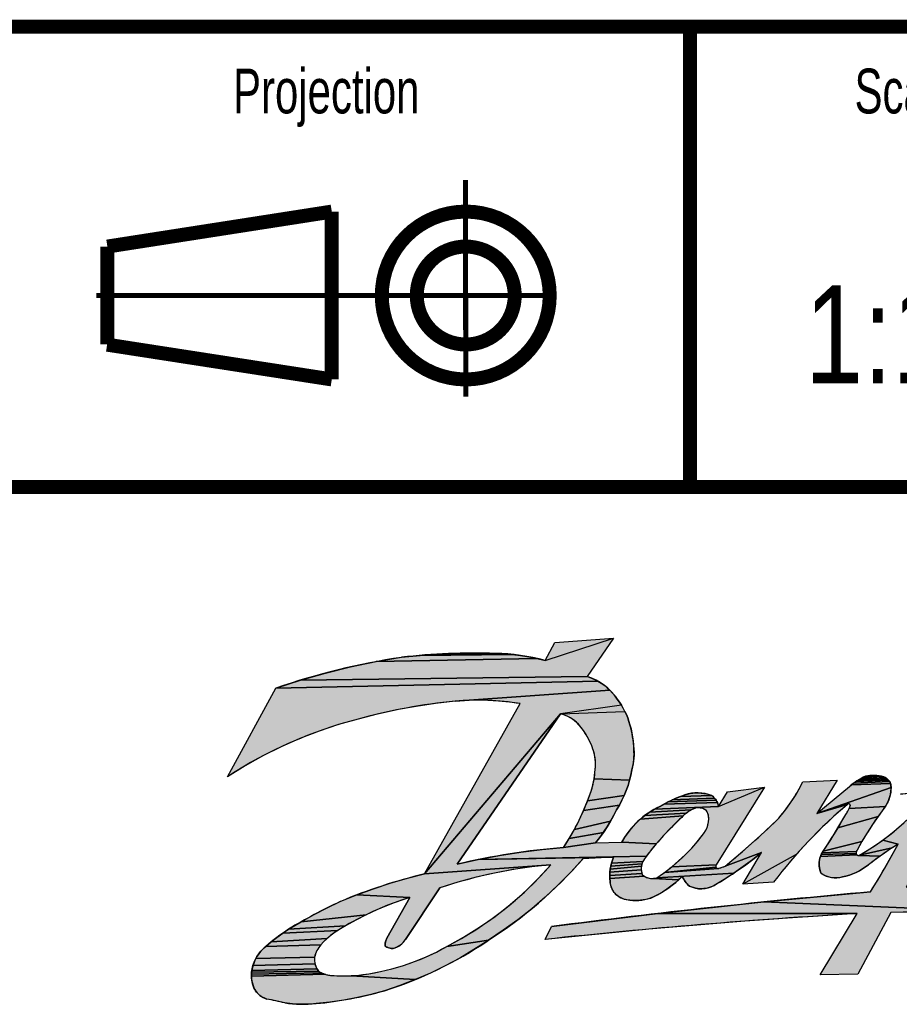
# Model space of a CAD drawing. Header units: millimetres. Extents: x -1 to 421, y -1 to 298.
# Tile 22 of 26: x 287 to 319, y 30 to 65. Entities that reach past the tile are written whole.
import ezdxf

# ---------------------------------------------------------------- set-up
doc = ezdxf.new("R2010")
doc.units = ezdxf.units.MM
doc.header["$LTSCALE"] = 23.1
doc.linetypes.add('CENTER', pattern=[0.6, 0.375, -0.075, 0.075, -0.075])
doc.layers.get('0').update_dxf_attribs({"linetype": 'CONTINUOUS'})
doc.styles.get("Standard").update_dxf_attribs({"font": 'txt', "width": 0.8})
doc.styles.add('TEXTSTYLE_6', font='txt', dxfattribs={"width": 0.7})

# ---------------------------------------------------------------- blocks, each defined once
blk = doc.blocks.new('LOGO_TITLEBLOCK_BL0', base_point=(313.438, 37.196))
at = {"linetype": 'CONTINUOUS'}
for points in [[(305.869, 42.337), (308.31, 43.145), (307.376, 41.767), (297.131, 41.638), (298.021, 41.893), (298.921, 42.114), (299.829, 42.301), (305.579, 42.413)], [(304.392, 42.584), (304.691, 42.561), (301.41, 42.524), (302.079, 42.573), (304.092, 42.593)], [(304.989, 42.525), (305.285, 42.475), (305.579, 42.413), (299.829, 42.301), (300.742, 42.455), (301.41, 42.524), (304.691, 42.561)], [(308.087, 41.369), (308.187, 41.276), (302.656, 40.891), (301.955, 40.809), (301.257, 40.703), (300.563, 40.575), (299.874, 40.423), (299.191, 40.248), (298.486, 40.049), (297.792, 39.817), (297.11, 39.553), (296.44, 39.257), (295.785, 38.931), (295.146, 38.574), (294.524, 38.188), (296.25, 41.351), (307.752, 41.604), (307.869, 41.534), (307.981, 41.455)], [(307.63, 41.667), (307.752, 41.604), (296.25, 41.351), (297.131, 41.638), (307.376, 41.767), (307.505, 41.721)], [(303.433, 40.924), (303.044, 40.915), (302.656, 40.891), (308.187, 41.276), (308.281, 41.176), (308.367, 41.071), (308.447, 40.959), (308.523, 40.855), (308.594, 40.748), (306.416, 40.433), (301.562, 34.715), (304.982, 40.8), (304.597, 40.854), (304.21, 40.893), (303.821, 40.916)], [(306.416, 40.433), (308.72, 40.523), (308.774, 40.406), (308.823, 40.287), (308.865, 40.165), (308.902, 40.041), (308.94, 39.899), (308.972, 39.755), (308.998, 39.61), (309.018, 39.464), (309.032, 39.318), (309.04, 39.171), (309.047, 39.065), (309.047, 38.959), (309.042, 38.853), (309.032, 38.747), (309.017, 38.642), (308.996, 38.539), (308.97, 38.436), (308.933, 38.247), (308.887, 38.06), (307.623, 38.116), (307.638, 38.229), (307.648, 38.342), (307.662, 38.434), (307.67, 38.527), (307.673, 38.621), (307.671, 38.714), (307.663, 38.807), (307.65, 38.9), (307.632, 38.991), (307.609, 39.082), (307.58, 39.171), (307.536, 39.288), (307.486, 39.403), (307.432, 39.516), (307.372, 39.626), (307.307, 39.733), (307.238, 39.837), (307.185, 39.916), (307.127, 39.991), (307.064, 40.062), (306.996, 40.128), (306.924, 40.189), (306.847, 40.244), (306.767, 40.294), (306.683, 40.338), (306.596, 40.376), (306.507, 40.408)], [(307.216, 35.246), (306.789, 34.773), (306.342, 34.318), (305.877, 33.883), (305.393, 33.468), (304.892, 33.073), (304.375, 32.7), (303.843, 32.349), (302.36, 32.121), (302.954, 32.448), (303.53, 32.807), (304.085, 33.196), (304.619, 33.615), (305.129, 34.062), (305.615, 34.535), (306.074, 35.035), (301.562, 34.715), (306.416, 40.433), (302.724, 35.06), (303.477, 35.226), (308.31, 35.314)], [(307.602, 38.004), (307.623, 38.116), (308.887, 38.06), (308.832, 37.876), (308.768, 37.695), (308.694, 37.517), (307.384, 37.322), (307.51, 37.675), (307.546, 37.783), (307.577, 37.893)], [(315.078, 37.999), (316.31, 38.067), (315.58, 36.872), (316.674, 37.194), (316.192, 36.773), (315.726, 36.335), (315.276, 35.879), (314.844, 35.407), (312.937, 34.347), (313.599, 35.473), (312.301, 34.99), (312.935, 35.526), (313.557, 36.077), (314.165, 36.642), (314.341, 36.851), (314.508, 37.068), (314.665, 37.291), (314.813, 37.521), (314.951, 37.757)], [(318.16, 38.04), (318.179, 38.011), (316.893, 37.959), (316.973, 38.015), (318.14, 38.067)], [(318.117, 38.092), (318.14, 38.067), (316.973, 38.015), (317.055, 38.068), (318.092, 38.115)], [(318.065, 38.135), (318.092, 38.115), (317.055, 38.068), (317.139, 38.117), (318.036, 38.154)], [(318.006, 38.169), (318.036, 38.154), (317.139, 38.117), (317.225, 38.162), (317.893, 38.203), (317.974, 38.182)], [(317.478, 38.229), (317.561, 38.234), (317.645, 38.234), (317.728, 38.229), (317.811, 38.218), (317.893, 38.203), (317.225, 38.162), (317.313, 38.203), (317.395, 38.219)], [(311.158, 37.032), (311.093, 36.999), (309.602, 36.921), (309.784, 37.03), (312.071, 37.126), (313.712, 37.816), (311.979, 35.037), (310.392, 34.963), (310.641, 35.175), (310.88, 35.4), (311.107, 35.636), (311.322, 35.883), (311.524, 36.14), (311.557, 36.182), (311.587, 36.226), (311.613, 36.271), (311.637, 36.319), (311.657, 36.368), (311.674, 36.418), (311.688, 36.47), (311.698, 36.522), (311.705, 36.574), (311.712, 36.614), (311.716, 36.654), (311.718, 36.695), (311.716, 36.735), (311.71, 36.776), (311.702, 36.815), (311.691, 36.854), (311.676, 36.892), (311.659, 36.929), (311.639, 36.964), (311.608, 36.989), (311.576, 37.012), (311.541, 37.031), (311.505, 37.047), (311.467, 37.059), (311.428, 37.068), (311.389, 37.074), (311.349, 37.076), (311.31, 37.074), (311.27, 37.069), (311.232, 37.06), (311.194, 37.048)], [(319.707, 37.631), (318.566, 37.56), (320.845, 37.884), (318.773, 34.234), (332.114, 34.684), (331.138, 33.911), (332.353, 33.075), (328.824, 33.244), (325.292, 33.344), (321.759, 33.375), (313.691, 33.711), (317.496, 34.072), (317.837, 34.633), (318.168, 35.201), (318.486, 35.776), (317.936, 35.921), (318.326, 36.223), (318.699, 36.546), (319.055, 36.889), (319.391, 37.251)], [(318.218, 37.917), (318.226, 37.884), (318.23, 37.796), (315.58, 36.872), (316.742, 37.837), (316.816, 37.9), (318.208, 37.95)], [(316.719, 37.216), (316.711, 37.215), (316.704, 37.214), (315.58, 36.872), (318.23, 37.796), (318.227, 37.707), (318.218, 37.619), (318.202, 37.532), (318.179, 37.446), (318.15, 37.362), (318.115, 37.281), (318.074, 37.202), (318.027, 37.127), (316.731, 37.053), (316.775, 37.146), (316.776, 37.154), (316.776, 37.161), (316.776, 37.168), (316.774, 37.175), (316.771, 37.182), (316.768, 37.189), (316.764, 37.195), (316.759, 37.2), (316.753, 37.205), (316.747, 37.209), (316.74, 37.212), (316.733, 37.214), (316.726, 37.215)], [(318.195, 37.981), (318.208, 37.95), (316.816, 37.9), (316.893, 37.959), (318.179, 38.011)], [(308.612, 37.343), (308.522, 37.174), (307.243, 36.975), (307.384, 37.322), (308.694, 37.517)], [(312.005, 37.303), (312.026, 37.261), (310.115, 37.207), (310.26, 37.284), (311.981, 37.344)], [(311.954, 37.383), (311.981, 37.344), (310.26, 37.284), (310.408, 37.355), (311.924, 37.42)], [(311.857, 37.486), (311.892, 37.454), (311.924, 37.42), (310.408, 37.355), (310.558, 37.422), (310.71, 37.483), (311.82, 37.516)], [(311.344, 37.609), (311.441, 37.603), (311.538, 37.591), (311.633, 37.572), (311.727, 37.547), (311.82, 37.516), (310.71, 37.483), (310.864, 37.539), (310.958, 37.566), (311.053, 37.586), (311.15, 37.6), (311.247, 37.608)], [(308.423, 37.009), (308.317, 36.799), (308.204, 36.593), (306.916, 36.3), (307.087, 36.634), (307.243, 36.975), (308.522, 37.174)], [(310.97, 36.923), (310.911, 36.88), (309.429, 36.799), (309.602, 36.921), (311.093, 36.999), (311.03, 36.962)], [(312.045, 37.217), (312.059, 37.172), (312.071, 37.126), (309.784, 37.03), (309.972, 37.126), (310.115, 37.207), (312.026, 37.261)], [(316.674, 37.194), (315.58, 36.872), (316.704, 37.214), (316.697, 37.212), (316.691, 37.208), (316.685, 37.204), (316.679, 37.199)], [(317.974, 37.056), (317.766, 36.769), (316.333, 36.355), (316.582, 36.781), (316.634, 36.87), (316.684, 36.961), (316.731, 37.053), (318.027, 37.127)], [(310.749, 36.734), (310.513, 36.507), (310.284, 36.275), (310.06, 36.036), (309.843, 35.792), (308.606, 35.842), (308.714, 36.024), (308.834, 36.199), (308.966, 36.364), (309.11, 36.52), (309.265, 36.665), (310.801, 36.785)], [(310.855, 36.834), (310.801, 36.785), (309.265, 36.665), (309.429, 36.799), (310.911, 36.88)], [(317.566, 36.476), (317.374, 36.178), (317.191, 35.874), (315.808, 35.52), (316.075, 35.935), (316.333, 36.355), (317.766, 36.769)], [(308.082, 36.392), (307.953, 36.195), (306.731, 35.974), (306.916, 36.3), (308.204, 36.593)], [(307.816, 36.004), (307.672, 35.818), (306.531, 35.657), (306.731, 35.974), (307.953, 36.195)], [(317.529, 35.64), (317.936, 35.921), (318.486, 35.776), (318.266, 35.64), (317.108, 35.382)], [(307.672, 35.818), (308.606, 35.842), (309.843, 35.792), (309.632, 35.541), (309.56, 35.448), (309.491, 35.353), (303.477, 35.226), (304.235, 35.368), (304.998, 35.488), (305.763, 35.584), (306.531, 35.657)], [(317.002, 35.533), (316.996, 35.517), (315.77, 35.462), (315.808, 35.52), (317.191, 35.874), (317.017, 35.565), (317.009, 35.549)], [(318.051, 35.497), (317.839, 35.349), (317.08, 35.372), (317.09, 35.374), (317.099, 35.378), (317.108, 35.382), (318.266, 35.64)], [(309.491, 35.353), (309.425, 35.256), (309.361, 35.157), (308.241, 35.102), (308.273, 35.209), (308.31, 35.314), (303.477, 35.226)], [(313.277, 35.218), (312.946, 34.973), (312.608, 34.738), (309.862, 34.578), (310.132, 34.764), (312.054, 34.908), (312.064, 34.91), (312.075, 34.912), (312.085, 34.916), (312.094, 34.922), (312.13, 34.93), (312.165, 34.939), (312.2, 34.95), (312.234, 34.962), (312.268, 34.975), (312.301, 34.99), (313.599, 35.473)], [(317.07, 35.371), (317.08, 35.372), (317.839, 35.349), (317.631, 35.196), (317.428, 35.037), (317.322, 34.961), (317.213, 34.89), (317.101, 34.826), (316.984, 34.768), (316.865, 34.717), (316.743, 34.672), (316.619, 34.634), (316.493, 34.603), (316.423, 34.587), (316.352, 34.576), (316.28, 34.571), (316.208, 34.572), (316.137, 34.578), (316.066, 34.59), (315.996, 34.607), (315.927, 34.63), (315.861, 34.657), (315.797, 34.69), (315.736, 34.728), (315.709, 34.792), (315.687, 34.858), (315.672, 34.926), (315.663, 34.995), (315.66, 35.064), (315.663, 35.134), (315.673, 35.203), (315.688, 35.271), (315.71, 35.337), (317.007, 35.396), (317.015, 35.389), (317.023, 35.384), (317.032, 35.379), (317.041, 35.375), (317.05, 35.373), (317.06, 35.372)], [(317, 35.403), (317.007, 35.396), (315.71, 35.337), (315.737, 35.401), (316.981, 35.448), (316.983, 35.438), (316.986, 35.429), (316.99, 35.42), (316.994, 35.411)], [(316.984, 35.466), (316.981, 35.448), (315.737, 35.401), (315.77, 35.462), (316.996, 35.517), (316.991, 35.5), (316.987, 35.483)], [(304.066, 34.742), (303.407, 34.591), (302.754, 34.414), (302.109, 34.211), (300.876, 32.373), (300.85, 32.329), (300.821, 32.289), (300.788, 32.25), (300.753, 32.214), (300.715, 32.181), (300.674, 32.151), (300.632, 32.124), (300.587, 32.1), (300.541, 32.08), (300.493, 32.064), (300.444, 32.051), (300.415, 32.049), (300.386, 32.049), (300.358, 32.051), (300.329, 32.055), (300.301, 32.062), (300.273, 32.07), (300.246, 32.081), (300.22, 32.093), (300.195, 32.108), (300.171, 32.124), (300.149, 32.143), (300.151, 32.178), (300.155, 32.213), (300.16, 32.248), (300.168, 32.283), (300.177, 32.317), (300.188, 32.351), (300.2, 32.385), (300.214, 32.417), (301.036, 33.868), (299.141, 33.962), (299.737, 34.179), (300.339, 34.377), (300.948, 34.556), (301.562, 34.715), (306.074, 35.035), (305.401, 34.964), (304.731, 34.866)], [(309.315, 34.775), (309.326, 34.733), (308.184, 34.661), (308.188, 34.772), (309.303, 34.861), (309.308, 34.818)], [(309.302, 34.905), (309.303, 34.861), (308.188, 34.772), (308.199, 34.883), (309.309, 34.992), (309.304, 34.948)], [(309.317, 35.034), (309.309, 34.992), (308.199, 34.883), (308.217, 34.993), (309.329, 35.076)], [(309.344, 35.118), (309.329, 35.076), (308.217, 34.993), (308.241, 35.102), (309.361, 35.157)], [(311.97, 34.964), (311.974, 34.954), (310.132, 34.764), (310.392, 34.963), (311.979, 35.037), (311.974, 35.027), (311.97, 35.017), (311.967, 35.007), (311.966, 34.996), (311.966, 34.985), (311.967, 34.975)], [(312.054, 34.908), (310.132, 34.764), (311.974, 34.954), (311.98, 34.945), (311.986, 34.936), (311.994, 34.929), (312.002, 34.922), (312.012, 34.917), (312.022, 34.912), (312.032, 34.91), (312.043, 34.908)], [(309.375, 34.661), (309.413, 34.634), (308.186, 34.549), (308.184, 34.661), (309.326, 34.733), (309.34, 34.692)], [(309.678, 34.55), (309.725, 34.551), (310.641, 34.5), (310.504, 34.382), (310.361, 34.27), (310.214, 34.165), (310.063, 34.066), (309.907, 33.974), (309.747, 33.889), (309.657, 33.855), (309.566, 33.827), (309.473, 33.804), (309.379, 33.786), (309.284, 33.773), (309.189, 33.766), (309.093, 33.764), (308.997, 33.767), (308.902, 33.776), (308.847, 33.78), (308.792, 33.787), (308.738, 33.798), (308.685, 33.814), (308.633, 33.833), (308.583, 33.855), (308.534, 33.882), (308.488, 33.911), (308.444, 33.944), (308.402, 33.98), (308.369, 34.013), (308.338, 34.049), (308.309, 34.086), (308.284, 34.126), (308.262, 34.167), (308.242, 34.21), (308.226, 34.254), (308.213, 34.299), (308.204, 34.345), (308.198, 34.391), (308.195, 34.438), (308.186, 34.549), (309.413, 34.634), (309.454, 34.61), (309.496, 34.59), (309.54, 34.574), (309.585, 34.561), (309.631, 34.554)], [(310.773, 34.624), (310.641, 34.5), (309.725, 34.551), (309.772, 34.556), (309.818, 34.565), (309.862, 34.578), (312.608, 34.738), (312.263, 34.515), (311.911, 34.302), (311.843, 34.267), (311.772, 34.238), (311.698, 34.214), (311.623, 34.197), (311.547, 34.186), (311.47, 34.181), (311.394, 34.182), (311.317, 34.189), (311.241, 34.202), (311.167, 34.222), (311.094, 34.247), (311.024, 34.279), (310.985, 34.316), (310.948, 34.355), (310.913, 34.395), (310.88, 34.438), (310.85, 34.482), (310.822, 34.528), (310.796, 34.575)], [(300.637, 33.737), (300.243, 33.591), (299.856, 33.43), (299.475, 33.253), (297.157, 33.005), (297.616, 33.257), (298.081, 33.498), (298.552, 33.727), (299.141, 33.962), (301.036, 33.868)], [(318.226, 33.337), (317.04, 31.131), (315.695, 31.11), (317.017, 33.293), (309.892, 33.298), (313.691, 33.711), (321.759, 33.375)], [(299.101, 33.062), (298.735, 32.856), (296.705, 32.741), (297.157, 33.005), (299.475, 33.253)], [(313.296, 33.045), (309.58, 32.739), (305.869, 32.373), (306.099, 32.833), (309.892, 33.298), (317.017, 33.293)], [(298.596, 32.779), (298.461, 32.694), (296.494, 32.595), (296.705, 32.741), (298.735, 32.856)], [(297.968, 32.293), (297.857, 32.178), (295.886, 32.121), (296.084, 32.285), (298.083, 32.403)], [(298.33, 32.603), (298.204, 32.506), (298.083, 32.403), (296.084, 32.285), (296.287, 32.442), (296.494, 32.595), (298.461, 32.694)], [(297.818, 32.129), (297.781, 32.078), (297.747, 32.025), (297.717, 31.97), (297.69, 31.913), (297.667, 31.855), (297.647, 31.795), (297.631, 31.734), (295.533, 31.686), (295.574, 31.755), (295.618, 31.822), (295.666, 31.887), (295.716, 31.95), (295.77, 32.01), (295.826, 32.067), (295.886, 32.121), (297.857, 32.178)], [(303.82, 32.326), (303.327, 32.005), (302.82, 31.705), (302.302, 31.426), (301.772, 31.17), (301.232, 30.936), (298.94, 31.075), (299.144, 31.086), (299.565, 31.143), (299.983, 31.22), (300.397, 31.319), (300.805, 31.439), (301.206, 31.58), (301.6, 31.741), (301.985, 31.921), (302.36, 32.121), (303.843, 32.349), (303.84, 32.347), (303.836, 32.344), (303.833, 32.342), (303.83, 32.339), (303.827, 32.336), (303.825, 32.332), (303.822, 32.329)], [(297.627, 31.686), (297.627, 31.638), (297.629, 31.59), (297.636, 31.543), (297.645, 31.495), (295.431, 31.443), (295.45, 31.501), (295.472, 31.558), (295.496, 31.614), (295.533, 31.686), (297.631, 31.734)], [(297.658, 31.449), (297.674, 31.404), (297.694, 31.36), (297.716, 31.317), (295.39, 31.264), (295.401, 31.324), (295.415, 31.384), (295.431, 31.443), (297.645, 31.495)], [(297.827, 31.205), (297.885, 31.175), (295.376, 31.133), (295.381, 31.204), (297.77, 31.237)], [(297.945, 31.15), (298.007, 31.128), (295.376, 31.061), (295.376, 31.133), (297.885, 31.175)], [(298.737, 31.071), (298.94, 31.075), (301.232, 30.936), (300.683, 30.725), (300.125, 30.537), (299.645, 30.408), (299.16, 30.298), (298.672, 30.205), (298.18, 30.132), (297.686, 30.077), (297.5, 30.061), (297.313, 30.053), (297.126, 30.053), (296.939, 30.061), (296.752, 30.076), (296.566, 30.1), (296.355, 30.15), (296.143, 30.196), (295.93, 30.236), (295.877, 30.255), (295.825, 30.278), (295.775, 30.305), (295.727, 30.335), (295.681, 30.368), (295.638, 30.405), (295.598, 30.445), (295.56, 30.488), (295.526, 30.534), (295.496, 30.582), (295.466, 30.646), (295.44, 30.712), (295.419, 30.78), (295.401, 30.849), (295.388, 30.919), (295.38, 30.99), (295.376, 31.061), (298.007, 31.128), (298.07, 31.11), (298.134, 31.096), (298.199, 31.086), (298.264, 31.081), (298.33, 31.079), (298.533, 31.072)], [(297.742, 31.276), (297.77, 31.237), (295.381, 31.204), (295.39, 31.264), (297.716, 31.317)]]:
    blk.add_hatch(color=2, dxfattribs=at).paths.add_polyline_path(points)
at = {"color": 2, "linetype": 'CONTINUOUS'}
for p, q in [((305.869, 42.337), (306.214, 42.98)), ((306.214, 42.98), (308.31, 43.145)), ((308.31, 43.145), (307.376, 41.767)), ((294.524, 38.188), (296.25, 41.351)), ((301.562, 34.715), (304.982, 40.8)), ((302.724, 35.06), (306.416, 40.433)), ((315.078, 37.999), (316.31, 38.067)), ((316.31, 38.067), (315.58, 36.872)), ((313.712, 37.816), (311.979, 35.037)), ((312.39, 37.652), (313.712, 37.816)), ((315.58, 36.872), (316.742, 37.837)), ((312.071, 37.126), (312.39, 37.652)), ((307.672, 35.818), (308.606, 35.842)), ((308.31, 35.314), (307.216, 35.246)), ((312.937, 34.347), (313.599, 35.473)), ((300.876, 32.373), (302.109, 34.211)), ((314.033, 34.417), (312.937, 34.347)), ((301.036, 33.868), (300.214, 32.417)), ((315.695, 31.11), (317.017, 33.293)), ((318.226, 33.337), (317.04, 31.131)), ((305.869, 32.373), (306.099, 32.833)), ((317.04, 31.131), (315.695, 31.11))]:
    blk.add_line(p, q, dxfattribs=at)
for points in [[(305.869, 42.337), (308.31, 43.145), (307.376, 41.767), (297.131, 41.638), (298.021, 41.893), (298.921, 42.114), (299.829, 42.301), (305.579, 42.413), (305.869, 42.337)], [(304.392, 42.584), (304.691, 42.561), (301.41, 42.524), (302.079, 42.573), (304.092, 42.593), (304.392, 42.584)], [(304.989, 42.525), (305.285, 42.475), (305.579, 42.413), (299.829, 42.301), (300.742, 42.455), (301.41, 42.524), (304.691, 42.561), (304.989, 42.525)], [(308.087, 41.369), (308.187, 41.276), (302.656, 40.891), (301.955, 40.809), (301.257, 40.703), (300.563, 40.575), (299.874, 40.423), (299.191, 40.248), (298.486, 40.049), (297.792, 39.817), (297.11, 39.553), (296.44, 39.257), (295.785, 38.931), (295.146, 38.574), (294.524, 38.188), (296.25, 41.351), (307.752, 41.604), (307.869, 41.534), (307.981, 41.455), (308.087, 41.369)], [(307.63, 41.667), (307.752, 41.604), (296.25, 41.351), (297.131, 41.638), (307.376, 41.767), (307.505, 41.721), (307.63, 41.667)], [(303.433, 40.924), (303.044, 40.915), (302.656, 40.891), (308.187, 41.276), (308.281, 41.176), (308.367, 41.071), (308.447, 40.959), (308.523, 40.855), (308.594, 40.748), (306.416, 40.433), (301.562, 34.715), (304.982, 40.8), (304.597, 40.854), (304.21, 40.893), (303.821, 40.916), (303.433, 40.924)], [(306.416, 40.433), (308.72, 40.523), (308.774, 40.406), (308.823, 40.287), (308.865, 40.165), (308.902, 40.041), (308.94, 39.899), (308.972, 39.755), (308.998, 39.61), (309.018, 39.464), (309.032, 39.318), (309.04, 39.171), (309.047, 39.065), (309.047, 38.959), (309.042, 38.853), (309.032, 38.747), (309.017, 38.642), (308.996, 38.539), (308.97, 38.436), (308.933, 38.247), (308.887, 38.06), (307.623, 38.116), (307.638, 38.229), (307.648, 38.342), (307.662, 38.434), (307.67, 38.527), (307.673, 38.621), (307.671, 38.714), (307.663, 38.807), (307.65, 38.9), (307.632, 38.991), (307.609, 39.082), (307.58, 39.171), (307.536, 39.288), (307.486, 39.403), (307.432, 39.516), (307.372, 39.626), (307.307, 39.733), (307.238, 39.837), (307.185, 39.916), (307.127, 39.991), (307.064, 40.062), (306.996, 40.128), (306.924, 40.189), (306.847, 40.244), (306.767, 40.294), (306.683, 40.338), (306.596, 40.376), (306.507, 40.408), (306.416, 40.433)], [(307.216, 35.246), (306.789, 34.773), (306.342, 34.318), (305.877, 33.883), (305.393, 33.468), (304.892, 33.073), (304.375, 32.7), (303.843, 32.349), (302.36, 32.121), (302.954, 32.448), (303.53, 32.807), (304.085, 33.196), (304.619, 33.615), (305.129, 34.062), (305.615, 34.535), (306.074, 35.035), (301.562, 34.715), (306.416, 40.433), (302.724, 35.06), (303.477, 35.226), (308.31, 35.314), (307.216, 35.246)], [(307.602, 38.004), (307.623, 38.116), (308.887, 38.06), (308.832, 37.876), (308.768, 37.695), (308.694, 37.517), (307.384, 37.322), (307.51, 37.675), (307.546, 37.783), (307.577, 37.893), (307.602, 38.004)], [(315.078, 37.999), (316.31, 38.067), (315.58, 36.872), (316.674, 37.194), (316.192, 36.773), (315.726, 36.335), (315.276, 35.879), (314.844, 35.407), (312.937, 34.347), (313.599, 35.473), (312.301, 34.99), (312.935, 35.526), (313.557, 36.077), (314.165, 36.642), (314.341, 36.851), (314.508, 37.068), (314.665, 37.291), (314.813, 37.521), (314.951, 37.757), (315.078, 37.999)], [(318.16, 38.04), (318.179, 38.011), (316.893, 37.959), (316.973, 38.015), (318.14, 38.067), (318.16, 38.04)], [(318.117, 38.092), (318.14, 38.067), (316.973, 38.015), (317.055, 38.068), (318.092, 38.115), (318.117, 38.092)], [(318.065, 38.135), (318.092, 38.115), (317.055, 38.068), (317.139, 38.117), (318.036, 38.154), (318.065, 38.135)], [(318.006, 38.169), (318.036, 38.154), (317.139, 38.117), (317.225, 38.162), (317.893, 38.203), (317.974, 38.182), (318.006, 38.169)], [(317.478, 38.229), (317.561, 38.234), (317.645, 38.234), (317.728, 38.229), (317.811, 38.218), (317.893, 38.203), (317.225, 38.162), (317.313, 38.203), (317.395, 38.219), (317.478, 38.229)], [(311.158, 37.032), (311.093, 36.999), (309.602, 36.921), (309.784, 37.03), (312.071, 37.126), (313.712, 37.816), (311.979, 35.037), (310.392, 34.963), (310.641, 35.175), (310.88, 35.4), (311.107, 35.636), (311.322, 35.883), (311.524, 36.14), (311.557, 36.182), (311.587, 36.226), (311.613, 36.271), (311.637, 36.319), (311.657, 36.368), (311.674, 36.418), (311.688, 36.47), (311.698, 36.522), (311.705, 36.574), (311.712, 36.614), (311.716, 36.654), (311.718, 36.695), (311.716, 36.735), (311.71, 36.776), (311.702, 36.815), (311.691, 36.854), (311.676, 36.892), (311.659, 36.929), (311.639, 36.964), (311.608, 36.989), (311.576, 37.012), (311.541, 37.031), (311.505, 37.047), (311.467, 37.059), (311.428, 37.068), (311.389, 37.074), (311.349, 37.076), (311.31, 37.074), (311.27, 37.069), (311.232, 37.06), (311.194, 37.048), (311.158, 37.032)], [(319.707, 37.631), (318.566, 37.56), (320.845, 37.884), (318.773, 34.234), (332.114, 34.684), (331.138, 33.911), (332.353, 33.075), (328.824, 33.244), (325.292, 33.344), (321.759, 33.375), (313.691, 33.711), (317.496, 34.072), (317.837, 34.633), (318.168, 35.201), (318.486, 35.776), (317.936, 35.921), (318.326, 36.223), (318.699, 36.546), (319.055, 36.889), (319.391, 37.251), (319.707, 37.631)], [(318.218, 37.917), (318.226, 37.884), (318.23, 37.796), (315.58, 36.872), (316.742, 37.837), (316.816, 37.9), (318.208, 37.95), (318.218, 37.917)], [(316.719, 37.216), (316.711, 37.215), (316.704, 37.214), (315.58, 36.872), (318.23, 37.796), (318.227, 37.707), (318.218, 37.619), (318.202, 37.532), (318.179, 37.446), (318.15, 37.362), (318.115, 37.281), (318.074, 37.202), (318.027, 37.127), (316.731, 37.053), (316.775, 37.146), (316.776, 37.154), (316.776, 37.161), (316.776, 37.168), (316.774, 37.175), (316.771, 37.182), (316.768, 37.189), (316.764, 37.195), (316.759, 37.2), (316.753, 37.205), (316.747, 37.209), (316.74, 37.212), (316.733, 37.214), (316.726, 37.215), (316.719, 37.216)], [(318.195, 37.981), (318.208, 37.95), (316.816, 37.9), (316.893, 37.959), (318.179, 38.011), (318.195, 37.981)], [(308.612, 37.343), (308.522, 37.174), (307.243, 36.975), (307.384, 37.322), (308.694, 37.517), (308.612, 37.343)], [(312.005, 37.303), (312.026, 37.261), (310.115, 37.207), (310.26, 37.284), (311.981, 37.344), (312.005, 37.303)], [(311.954, 37.383), (311.981, 37.344), (310.26, 37.284), (310.408, 37.355), (311.924, 37.42), (311.954, 37.383)], [(311.857, 37.486), (311.892, 37.454), (311.924, 37.42), (310.408, 37.355), (310.558, 37.422), (310.71, 37.483), (311.82, 37.516), (311.857, 37.486)], [(311.344, 37.609), (311.441, 37.603), (311.538, 37.591), (311.633, 37.572), (311.727, 37.547), (311.82, 37.516), (310.71, 37.483), (310.864, 37.539), (310.958, 37.566), (311.053, 37.586), (311.15, 37.6), (311.247, 37.608), (311.344, 37.609)], [(308.423, 37.009), (308.317, 36.799), (308.204, 36.593), (306.916, 36.3), (307.087, 36.634), (307.243, 36.975), (308.522, 37.174), (308.423, 37.009)], [(310.97, 36.923), (310.911, 36.88), (309.429, 36.799), (309.602, 36.921), (311.093, 36.999), (311.03, 36.962), (310.97, 36.923)], [(312.045, 37.217), (312.059, 37.172), (312.071, 37.126), (309.784, 37.03), (309.972, 37.126), (310.115, 37.207), (312.026, 37.261), (312.045, 37.217)], [(316.674, 37.194), (315.58, 36.872), (316.704, 37.214), (316.697, 37.212), (316.691, 37.208), (316.685, 37.204), (316.679, 37.199), (316.674, 37.194)], [(317.974, 37.056), (317.766, 36.769), (316.333, 36.355), (316.582, 36.781), (316.634, 36.87), (316.684, 36.961), (316.731, 37.053), (318.027, 37.127), (317.974, 37.056)], [(310.749, 36.734), (310.513, 36.507), (310.284, 36.275), (310.06, 36.036), (309.843, 35.792), (308.606, 35.842), (308.714, 36.024), (308.834, 36.199), (308.966, 36.364), (309.11, 36.52), (309.265, 36.665), (310.801, 36.785), (310.749, 36.734)], [(310.855, 36.834), (310.801, 36.785), (309.265, 36.665), (309.429, 36.799), (310.911, 36.88), (310.855, 36.834)], [(317.566, 36.476), (317.374, 36.178), (317.191, 35.874), (315.808, 35.52), (316.075, 35.935), (316.333, 36.355), (317.766, 36.769), (317.566, 36.476)], [(308.082, 36.392), (307.953, 36.195), (306.731, 35.974), (306.916, 36.3), (308.204, 36.593), (308.082, 36.392)], [(307.816, 36.004), (307.672, 35.818), (306.531, 35.657), (306.731, 35.974), (307.953, 36.195), (307.816, 36.004)], [(317.529, 35.64), (317.936, 35.921), (318.486, 35.776), (318.266, 35.64), (317.108, 35.382), (317.529, 35.64)], [(307.672, 35.818), (308.606, 35.842), (309.843, 35.792), (309.632, 35.541), (309.56, 35.448), (309.491, 35.353), (303.477, 35.226), (304.235, 35.368), (304.998, 35.488), (305.763, 35.584), (306.531, 35.657), (307.672, 35.818)], [(317.002, 35.533), (316.996, 35.517), (315.77, 35.462), (315.808, 35.52), (317.191, 35.874), (317.017, 35.565), (317.009, 35.549), (317.002, 35.533)], [(318.051, 35.497), (317.839, 35.349), (317.08, 35.372), (317.09, 35.374), (317.099, 35.378), (317.108, 35.382), (318.266, 35.64), (318.051, 35.497)], [(309.491, 35.353), (309.425, 35.256), (309.361, 35.157), (308.241, 35.102), (308.273, 35.209), (308.31, 35.314), (303.477, 35.226), (309.491, 35.353)], [(313.277, 35.218), (312.946, 34.973), (312.608, 34.738), (309.862, 34.578), (310.132, 34.764), (312.054, 34.908), (312.064, 34.91), (312.075, 34.912), (312.085, 34.916), (312.094, 34.922), (312.13, 34.93), (312.165, 34.939), (312.2, 34.95), (312.234, 34.962), (312.268, 34.975), (312.301, 34.99), (313.599, 35.473), (313.277, 35.218)], [(317.07, 35.371), (317.08, 35.372), (317.839, 35.349), (317.631, 35.196), (317.428, 35.037), (317.322, 34.961), (317.213, 34.89), (317.101, 34.826), (316.984, 34.768), (316.865, 34.717), (316.743, 34.672), (316.619, 34.634), (316.493, 34.603), (316.423, 34.587), (316.352, 34.576), (316.28, 34.571), (316.208, 34.572), (316.137, 34.578), (316.066, 34.59), (315.996, 34.607), (315.927, 34.63), (315.861, 34.657), (315.797, 34.69), (315.736, 34.728), (315.709, 34.792), (315.687, 34.858), (315.672, 34.926), (315.663, 34.995), (315.66, 35.064), (315.663, 35.134), (315.673, 35.203), (315.688, 35.271), (315.71, 35.337), (317.007, 35.396), (317.015, 35.389), (317.023, 35.384), (317.032, 35.379), (317.041, 35.375), (317.05, 35.373), (317.06, 35.372), (317.07, 35.371)], [(317, 35.403), (317.007, 35.396), (315.71, 35.337), (315.737, 35.401), (316.981, 35.448), (316.983, 35.438), (316.986, 35.429), (316.99, 35.42), (316.994, 35.411), (317, 35.403)], [(316.984, 35.466), (316.981, 35.448), (315.737, 35.401), (315.77, 35.462), (316.996, 35.517), (316.991, 35.5), (316.987, 35.483), (316.984, 35.466)], [(304.066, 34.742), (303.407, 34.591), (302.754, 34.414), (302.109, 34.211), (300.876, 32.373), (300.85, 32.329), (300.821, 32.289), (300.788, 32.25), (300.753, 32.214), (300.715, 32.181), (300.674, 32.151), (300.632, 32.124), (300.587, 32.1), (300.541, 32.08), (300.493, 32.064), (300.444, 32.051), (300.415, 32.049), (300.386, 32.049), (300.358, 32.051), (300.329, 32.055), (300.301, 32.062), (300.273, 32.07), (300.246, 32.081), (300.22, 32.093), (300.195, 32.108), (300.171, 32.124), (300.149, 32.143), (300.151, 32.178), (300.155, 32.213), (300.16, 32.248), (300.168, 32.283), (300.177, 32.317), (300.188, 32.351), (300.2, 32.385), (300.214, 32.417), (301.036, 33.868), (299.141, 33.962), (299.737, 34.179), (300.339, 34.377), (300.948, 34.556), (301.562, 34.715), (306.074, 35.035), (305.401, 34.964), (304.731, 34.866), (304.066, 34.742)], [(309.315, 34.775), (309.326, 34.733), (308.184, 34.661), (308.188, 34.772), (309.303, 34.861), (309.308, 34.818), (309.315, 34.775)], [(309.302, 34.905), (309.303, 34.861), (308.188, 34.772), (308.199, 34.883), (309.309, 34.992), (309.304, 34.948), (309.302, 34.905)], [(309.317, 35.034), (309.309, 34.992), (308.199, 34.883), (308.217, 34.993), (309.329, 35.076), (309.317, 35.034)], [(309.344, 35.118), (309.329, 35.076), (308.217, 34.993), (308.241, 35.102), (309.361, 35.157), (309.344, 35.118)], [(311.97, 34.964), (311.974, 34.954), (310.132, 34.764), (310.392, 34.963), (311.979, 35.037), (311.974, 35.027), (311.97, 35.017), (311.967, 35.007), (311.966, 34.996), (311.966, 34.985), (311.967, 34.975), (311.97, 34.964)], [(312.054, 34.908), (310.132, 34.764), (311.974, 34.954), (311.98, 34.945), (311.986, 34.936), (311.994, 34.929), (312.002, 34.922), (312.012, 34.917), (312.022, 34.912), (312.032, 34.91), (312.043, 34.908), (312.054, 34.908)], [(309.375, 34.661), (309.413, 34.634), (308.186, 34.549), (308.184, 34.661), (309.326, 34.733), (309.34, 34.692), (309.375, 34.661)], [(309.678, 34.55), (309.725, 34.551), (310.641, 34.5), (310.504, 34.382), (310.361, 34.27), (310.214, 34.165), (310.063, 34.066), (309.907, 33.974), (309.747, 33.889), (309.657, 33.855), (309.566, 33.827), (309.473, 33.804), (309.379, 33.786), (309.284, 33.773), (309.189, 33.766), (309.093, 33.764), (308.997, 33.767), (308.902, 33.776), (308.847, 33.78), (308.792, 33.787), (308.738, 33.798), (308.685, 33.814), (308.633, 33.833), (308.583, 33.855), (308.534, 33.882), (308.488, 33.911), (308.444, 33.944), (308.402, 33.98), (308.369, 34.013), (308.338, 34.049), (308.309, 34.086), (308.284, 34.126), (308.262, 34.167), (308.242, 34.21), (308.226, 34.254), (308.213, 34.299), (308.204, 34.345), (308.198, 34.391), (308.195, 34.438), (308.186, 34.549), (309.413, 34.634), (309.454, 34.61), (309.496, 34.59), (309.54, 34.574), (309.585, 34.561), (309.631, 34.554), (309.678, 34.55)], [(310.773, 34.624), (310.641, 34.5), (309.725, 34.551), (309.772, 34.556), (309.818, 34.565), (309.862, 34.578), (312.608, 34.738), (312.263, 34.515), (311.911, 34.302), (311.843, 34.267), (311.772, 34.238), (311.698, 34.214), (311.623, 34.197), (311.547, 34.186), (311.47, 34.181), (311.394, 34.182), (311.317, 34.189), (311.241, 34.202), (311.167, 34.222), (311.094, 34.247), (311.024, 34.279), (310.985, 34.316), (310.948, 34.355), (310.913, 34.395), (310.88, 34.438), (310.85, 34.482), (310.822, 34.528), (310.796, 34.575), (310.773, 34.624)], [(300.637, 33.737), (300.243, 33.591), (299.856, 33.43), (299.475, 33.253), (297.157, 33.005), (297.616, 33.257), (298.081, 33.498), (298.552, 33.727), (299.141, 33.962), (301.036, 33.868), (300.637, 33.737)], [(318.226, 33.337), (317.04, 31.131), (315.695, 31.11), (317.017, 33.293), (309.892, 33.298), (313.691, 33.711), (321.759, 33.375), (318.226, 33.337)], [(299.101, 33.062), (298.735, 32.856), (296.705, 32.741), (297.157, 33.005), (299.475, 33.253), (299.101, 33.062)], [(313.296, 33.045), (309.58, 32.739), (305.869, 32.373), (306.099, 32.833), (309.892, 33.298), (317.017, 33.293), (313.296, 33.045)], [(298.596, 32.779), (298.461, 32.694), (296.494, 32.595), (296.705, 32.741), (298.735, 32.856), (298.596, 32.779)], [(297.968, 32.293), (297.857, 32.178), (295.886, 32.121), (296.084, 32.285), (298.083, 32.403), (297.968, 32.293)], [(298.33, 32.603), (298.204, 32.506), (298.083, 32.403), (296.084, 32.285), (296.287, 32.442), (296.494, 32.595), (298.461, 32.694), (298.33, 32.603)], [(297.818, 32.129), (297.781, 32.078), (297.747, 32.025), (297.717, 31.97), (297.69, 31.913), (297.667, 31.855), (297.647, 31.795), (297.631, 31.734), (295.533, 31.686), (295.574, 31.755), (295.618, 31.822), (295.666, 31.887), (295.716, 31.95), (295.77, 32.01), (295.826, 32.067), (295.886, 32.121), (297.857, 32.178), (297.818, 32.129)], [(303.82, 32.326), (303.327, 32.005), (302.82, 31.705), (302.302, 31.426), (301.772, 31.17), (301.232, 30.936), (298.94, 31.075), (299.144, 31.086), (299.565, 31.143), (299.983, 31.22), (300.397, 31.319), (300.805, 31.439), (301.206, 31.58), (301.6, 31.741), (301.985, 31.921), (302.36, 32.121), (303.843, 32.349), (303.84, 32.347), (303.836, 32.344), (303.833, 32.342), (303.83, 32.339), (303.827, 32.336), (303.825, 32.332), (303.822, 32.329), (303.82, 32.326)], [(297.627, 31.686), (297.627, 31.638), (297.629, 31.59), (297.636, 31.543), (297.645, 31.495), (295.431, 31.443), (295.45, 31.501), (295.472, 31.558), (295.496, 31.614), (295.533, 31.686), (297.631, 31.734), (297.627, 31.686)], [(297.658, 31.449), (297.674, 31.404), (297.694, 31.36), (297.716, 31.317), (295.39, 31.264), (295.401, 31.324), (295.415, 31.384), (295.431, 31.443), (297.645, 31.495), (297.658, 31.449)], [(297.827, 31.205), (297.885, 31.175), (295.376, 31.133), (295.381, 31.204), (297.77, 31.237), (297.827, 31.205)], [(297.945, 31.15), (298.007, 31.128), (295.376, 31.061), (295.376, 31.133), (297.885, 31.175), (297.945, 31.15)], [(298.737, 31.071), (298.94, 31.075), (301.232, 30.936), (300.683, 30.725), (300.125, 30.537), (299.645, 30.408), (299.16, 30.298), (298.672, 30.205), (298.18, 30.132), (297.686, 30.077), (297.5, 30.061), (297.313, 30.053), (297.126, 30.053), (296.939, 30.061), (296.752, 30.076), (296.566, 30.1), (296.355, 30.15), (296.143, 30.196), (295.93, 30.236), (295.877, 30.255), (295.825, 30.278), (295.775, 30.305), (295.727, 30.335), (295.681, 30.368), (295.638, 30.405), (295.598, 30.445), (295.56, 30.488), (295.526, 30.534), (295.496, 30.582), (295.466, 30.646), (295.44, 30.712), (295.419, 30.78), (295.401, 30.849), (295.388, 30.919), (295.38, 30.99), (295.376, 31.061), (298.007, 31.128), (298.07, 31.11), (298.134, 31.096), (298.199, 31.086), (298.264, 31.081), (298.33, 31.079), (298.533, 31.072), (298.737, 31.071)], [(297.742, 31.276), (297.77, 31.237), (295.381, 31.204), (295.39, 31.264), (297.716, 31.317), (297.742, 31.276)]]:
    blk.add_lwpolyline(points, dxfattribs=at)
for centre, radius, start, end in [((303.3, 21.175), 21.433, 87.8818, 96.8533), ((304.033, 35.883), 6.711, 74.119, 89.4936), ((304.422, 17.769), 24.958, 98.4786, 109.1144), ((306.771, 39.852), 2.008, 33.4644, 72.4749), ((304.77, 19.849), 21.149, 95.7375, 105.2955), ((303.445, 31.345), 9.579, 80.7666, 94.7261), ((306.388, 39.366), 2.603, 15.0388, 37.7391), ((303.108, 25.054), 15.691, 104.4578, 123.169), ((306.108, 39.145), 1.325, 31.5039, 76.5582), ((304.977, 38.254), 2.76, 19.4022, 35.0118), ((305.399, 39.038), 3.644, 2.0861, 15.986), ((306.036, 38.627), 1.638, 349.9908, 19.4022), ((306.972, 38.998), 2.075, 344.281, 4.7692), ((305.15, 39.081), 3.874, 327.6556, 350.4084), ((305.202, 38.503), 2.452, 340.2834, 356.2445), ((318.239, 36.133), 2.268, 114.1063, 131.2927), ((317.602, 36.879), 1.356, 74.0323, 102.3118), ((317.84, 37.814), 0.392, 10.3159, 69.9137), ((299.377, 40.372), 8.568, 326.6092, 341.6549), ((309.414, 40.826), 6.33, 318.6369, 333.4812), ((317.054, 37.787), 1.176, 321.538, 4.7362), ((312.424, 33.002), 4.797, 108.9708, 120.7323), ((311.309, 36.165), 1.444, 69.2714, 107.9137), ((311.433, 36.991), 0.652, 11.9659, 53.644), ((312.568, 43.254), 9.087, 299.974, 321.772), ((302.938, 39.638), 6.082, 321.0979, 334.3848), ((311.236, 34.412), 2.993, 114.9747, 151.474), ((311.769, 35.766), 1.406, 115.7677, 136.4826), ((311.348, 36.641), 0.434, 47.9379, 115.9585), ((311.199, 36.689), 0.519, 347.1941, 31.9544), ((327.79, 23.979), 17.269, 130.0693, 142.8098), ((313.32, 38.735), 3.803, 329.0859, 335.3118), ((316.719, 37.158), 0.0574, 347.7487, 141.6478), ((327.751, 29.721), 12.221, 143.1217, 151.4352), ((319.276, 27.625), 12.477, 133.108, 140.6173), ((289.975, 62.047), 35.078, 309.5271, 313.5965), ((296.636, 48.17), 22.969, 326.5826, 330.2739), ((310.924, 36.644), 0.783, 319.9293, 354.8749), ((306.285, 40.047), 6.535, 303.1891, 323.285), ((308.534, 10.41), 25.326, 94.5365, 103.2636), ((317.311, 35.412), 0.332, 152.5245, 173.6873), ((323.464, 27.522), 9.639, 121.0937, 128.7727), ((290.451, 50.929), 31.868, 328.0652, 331.6091), ((295.786, 45.144), 15.121, 302.1993, 319.1083), ((310.004, 34.646), 1.821, 158.4798, 186.5523), ((313.108, 32.804), 4.425, 141.7778, 147.8664), ((305.377, 45.519), 12.982, 300.223, 309.2998), ((316.443, 35.063), 0.783, 144.2388, 205.332), ((317.067, 35.458), 0.0862, 186.173, 298.5979), ((307.499, 18.226), 16.869, 94.8471, 108.6358), ((296.61, 43.276), 12.549, 297.2703, 318.9513), ((309.889, 34.9), 0.587, 153.9962, 200.7987), ((312.049, 34.991), 0.083, 146.5346, 303.4654), ((311.913, 35.82), 0.917, 281.4267, 295.0521), ((315.989, 36.909), 2.361, 282.3253, 307.535), ((306.297, 15.221), 20.061, 103.6519, 112.7078), ((309.695, 35.064), 0.514, 226.3764, 289.0523), ((307.914, 37.532), 4.078, 296.7125, 314.5115), ((311.716, 35.047), 1.034, 204.1424, 227.9587), ((316.253, 35.503), 0.932, 236.2908, 284.9446), ((308.833, 34.451), 0.638, 181.1055, 227.4721), ((311.445, 35.132), 0.951, 243.7072, 299.3236), ((304.168, 23.625), 10.711, 107.0027, 120.4766), ((341.859, -242.964), 278.105, 95.02578, 97.38771), ((308.922, 34.539), 0.763, 227.0537, 268.5111), ((309.107, 35.461), 1.697, 263.0494, 292.1398), ((307.404, 14.916), 20.79, 115.2009, 120.9743), ((330.623, -199.53), 233.22, 93.34458, 96.09283), ((321.932, -147.275), 180.651, 86.69313, 91.17567), ((301.973, 24.926), 9.425, 123.9817, 130.2294), ((300.214, 30.034), 3.186, 117.6513, 137.7073), ((300.87, 32.115), 0.722, 155.2706, 177.8121), ((296.946, 30.903), 1.615, 131.0383, 153.8758), ((298.637, 31.501), 1.032, 139.0416, 166.958), ((298.251, 39.373), 8.335, 276.1502, 299.5363), ((295.931, 43.91), 14.015, 287.4112, 304.2536), ((300.4, 32.432), 0.384, 229.0086, 276.5944), ((300.303, 32.692), 0.656, 282.4386, 330.9016), ((303.883, 32.286), 0.0749, 122.1993, 147.8007), ((298.3, 31.653), 0.674, 173.0863, 218.0801), ((296.774, 31.035), 1.403, 155.6132, 173.1023), ((296.508, 31.09), 1.133, 174.2653, 206.6867), ((298.324, 32.128), 1.049, 238.0974, 270.283), ((298.675, 38.055), 6.984, 267.1669, 273.8511), ((296.158, 30.968), 0.766, 210.317, 252.7421), ((296.48, 43.163), 13.142, 275.2644, 286.1014), ((294.114, 20.198), 10.202, 76.0926, 79.7468), ((297.217, 34.428), 4.376, 261.4469, 276.1511)]:
    blk.add_arc(centre, radius, start, end, dxfattribs=at)
for points in [[(306.214, 42.98), (308.31, 43.145), (305.869, 42.337)], [(303.421, 42.607), (304.092, 42.593), (302.75, 42.601), (302.079, 42.573)], [(308.72, 40.523), (306.416, 40.433), (308.66, 40.637), (308.594, 40.748)], [(312.39, 37.652), (313.712, 37.816), (312.071, 37.126)], [(314.033, 34.417), (312.937, 34.347), (314.429, 34.92), (314.844, 35.407)]]:
    blk.add_solid(points, dxfattribs=at)

msp = doc.modelspace()

# ---------------------------------------------------------------- linework, layer by layer
at = {"color": 2, "linetype": 'CONTINUOUS'}
for p, q in [((230.0503, 64.9983), (410.0503, 64.9983)), ((311.0503, 64.9983), (311.0503, 48.4983)), ((230.0503, 48.4983), (410.0503, 48.4983)), ((230.0503, 48.4983), (410.0503, 48.4983))]:
    msp.add_line(p, q, dxfattribs=at)
at = {"color": 7, "linetype": 'CONTINUOUS', "const_width": 0.5}
for points in [[(230.0503, 64.9983), (410.0503, 64.9983)], [(311.0503, 64.9983), (311.0503, 48.4983)], [(298.2469, 58.3885), (290.2283, 57.1384)], [(298.2469, 52.3885), (298.2469, 58.3885)], [(290.2283, 57.1384), (290.2283, 53.6385)], [(290.2191, 53.6322), (298.2469, 52.3885)], [(410.0108, 48.5473), (230.0503, 48.5473)]]:
    msp.add_lwpolyline(points, dxfattribs=at)
at = {"color": 2, "linetype": 'CENTER', "const_width": 0.18}
for points in [[(303.0344, 51.7693), (303.0261, 59.521)], [(289.8375, 55.3885), (306.2798, 55.3885)]]:
    msp.add_lwpolyline(points, dxfattribs=at)
at = {"color": 7, "linetype": 'CONTINUOUS', "const_width": 0.5}
for points in [[(300.0344, 55.3885, 1), (306.0344, 55.3885, 1)], [(301.2844, 55.3885, 1), (304.7844, 55.3885, 1)]]:
    msp.add_lwpolyline(points, format="xyb", close=True, dxfattribs=at)

# ---------------------------------------------------------------- block references
at = {"color": 2, "linetype": 'CONTINUOUS'}
msp.add_blockref('LOGO_TITLEBLOCK_BL0', (313.4383, 37.1961), dxfattribs=at)

# ---------------------------------------------------------------- texts
at = {"color": 5, "linetype": 'CONTINUOUS', "char_height": 1.6, "attachment_point": 2, "line_spacing_factor": 0.9, "style": 'TEXTSTYLE_6'}
for s, insert, width in [('Projection', (298.0503, 63.4983), 11.2), ('Scale', (318.8003, 63.4983), 5.6)]:
    msp.add_mtext(s, dxfattribs=dict(at, insert=insert, width=width))
at = {"color": 5, "linetype": 'CONTINUOUS', "insert": (318.8003, 55.7483), "char_height": 3.5, "width": 14, "attachment_point": 2, "line_spacing_factor": 0.9}
msp.add_mtext('1:10 ', dxfattribs=at)

doc.saveas('drawing.dxf')
